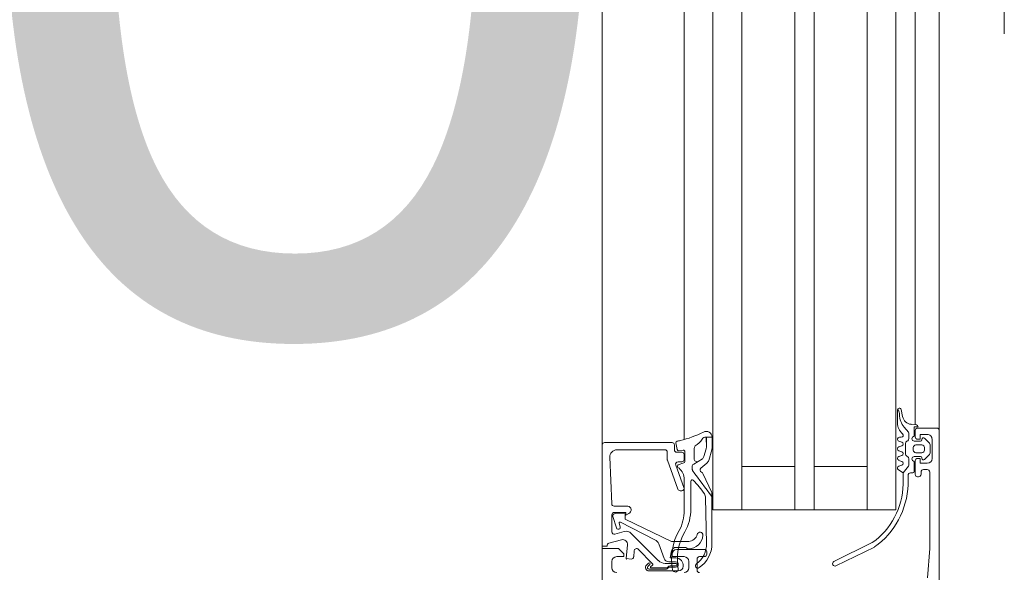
# Model space of a CAD drawing. Header units: centimetres. Extents: x -1434 to 23895, y -8842 to 3590.
# Tile 60 of 75: x 22524 to 22544, y 1441 to 1453. Entities that reach past the tile are written whole.
import ezdxf

# ---------------------------------------------------------------- set-up
doc = ezdxf.new("R2010")
doc.units = ezdxf.units.CM
doc.linetypes.add('Dash', pattern=[60, 30, -30])
doc.linetypes.add('Ponad', pattern=[39.688, 23.813, -15.875])
for name, color, linetype, lineweight in [('A-DETL-GENF', 92, 'Continuous', 13), ('A-DOOR', 31, 'Continuous', 13), ('A-DOOR-HDLN', 31, 'Dash', 9), ('A-DOOR-IDEN', 31, 'Continuous', 13), ('A-FLOR-OVHD', 1, 'Ponad', 9)]:
    doc.layers.add(name, color=color, linetype=linetype, lineweight=lineweight)
doc.styles.add('Arial_5', font='arial.ttf', dxfattribs={"height": 18})

# ---------------------------------------------------------------- blocks, each defined once
blk = doc.blocks.new('Schueco_FWS_ADS-70-HD_inw_Family-01 - FWS SI insert unit-2308021-piętro typowe I-IV - stan projektowany Klatka schodowa')
at = {"layer": 'A-DETL-GENF', "lineweight": 9}
for p, q in [((-48.75, 6.1), (48.75, 6.1)), ((27.75, 4.396), (-27.75, 4.396)), ((27.75, 3.8), (-27.75, 3.8)), ((27.75, 3.2), (-27.75, 3.2)), ((27.75, 2.1), (-27.75, 2.1)), ((27.75, 1.7), (-27.75, 1.7)), ((27.75, 0.6), (-27.75, 0.6)), ((27.75, 0), (-27.75, 0)), ((27.75, -0.4), (-27.75, -0.4)), ((47.85, -0.9), (-47.85, -0.9))]:
    blk.add_line(p, q, dxfattribs=at)
at = {"layer": 'A-DOOR'}
for p, q in [((-37.34, 5.963), (-37.269, 5.701)), ((-36.522, 5.902), (-35.556, 5.943)), ((-35.3, 6.1), (-27, 6.1)), ((-35.25, 4.65), (-35.25, 6.05)), ((-37.72, 5.9), (-37.85, 5.9)), ((-37.099, 5.643), (-37.151, 5.837)), ((-37.103, 5.9), (-36.75, 5.9)), ((-37.02, 5.806), (-36.787, 5.878)), ((-36.927, 5.751), (-36.999, 5.729)), ((-36.57, 5.569), (-36.57, 5.852)), ((-35.4, 5.794), (-35.4, 4.8)), ((-37.269, 5.007), (-36.904, 5.723)), ((-37.468, 5.352), (-37.767, 5.053)), ((-37.701, 4.935), (-37.138, 5.498)), ((-37.624, 5.447), (-37.499, 5.437)), ((-37.917, 4.52), (-37.917, 5.13)), ((-37.877, 5.127), (-37.877, 4.768)), ((-37.783, 5.109), (-37.827, 5.153)), ((-37.797, 5.18), (-37.755, 5.137)), ((-37.85, 5.089), (-37.85, 4.76)), ((-37.798, 5.057), (-37.832, 5.096)), ((-37.661, 4.814), (-37.356, 4.925)), ((-37.76, 4.577), (-37.76, 4.793)), ((-37.727, 4.575), (-37.727, 4.72)), ((-35.618, 4.747), (-36.217, 4.529)), ((-35.45, 4.75), (-35.601, 4.75)), ((-37.837, 4.69), (-37.837, 4.575)), ((-37.81, 4.689), (-37.81, 4.577)), ((-37.47, 4.55), (-37.47, 3.98)), ((-37.427, 4.38), (-37.427, 4.567)), ((-36.183, 4.403), (-35.717, 4.573)), ((-35.672, 4.405), (-35.714, 4.52)), ((-35.65, 4.526), (-35.65, 4.45)), ((-35.45, 4.45), (-35.45, 4.55)), ((-35.42, 4.509), (-35.409, 4.419)), ((-35.4, 4.6), (-35.3, 4.6)), ((-35.256, 4.569), (-35.396, 4.542)), ((-37.85, 4.3), (-37.72, 4.3)), ((-36.012, 4.4), (-36.661, 4.4)), ((-36.25, 4.482), (-36.25, 4.45)), ((-35.438, 4.385), (-35.644, 4.385)), ((-35.6, 4.4), (-35.5, 4.4)), ((-35.182, 4.396), (-27, 4.396)), ((-37.67, 4.13), (-37.9, 4.13)), ((-36.628, 4.26), (-36.054, 4.26)), ((-35.588, 4.193), (-35.37, 4.193)), ((-37.62, 3.98), (-37.62, 4.08)), ((-37.52, 3.93), (-37.57, 3.93)), ((-36.397, 3.952), (-37.344, 3.934)), ((-27, 3.2), (-36.65, 3.2)), ((-37.42, 0.448), (-37.812, 1.246)), ((-37.721, 1.289), (-37.329, 0.491)), ((-27, 0.6), (-36.65, 0.6)), ((-35.74, -0.259), (-35.88, -0.15)), ((-35.741, -0.06), (-35.719, -0.12)), ((-35.641, -0.12), (-35.619, -0.06)), ((-35.541, -0.06), (-35.519, -0.12)), ((-35.266, -0.2), (-35.49, -0.2)), ((-35.441, -0.12), (-35.419, -0.06)), ((-35.341, -0.06), (-35.319, -0.12)), ((-35.241, -0.12), (-35.219, -0.06)), ((-35.14, -0.07), (-35.14, -0.11)), ((-34.933, -0.17), (-35.036, -0.258)), ((-34.841, -0.03), (-34.573, -0.03)), ((-34.566, -0.109), (-34.71, -0.137)), ((-34.549, -0.038), (-34.576, -0.052)), ((-35.93, -0.25), (-36.125, -0.25)), ((-35.91, -0.4), (-35.63, -0.4)), ((-35.88, -0.35), (-35.88, -0.3)), ((-35.64, -0.38), (-35.85, -0.38)), ((-35.588, -0.27), (-35.709, -0.27)), ((-35.533, -0.225), (-35.544, -0.245)), ((-35.54, -0.51), (-35.54, -0.38)), ((-35.35, -0.36), (-35.41, -0.36)), ((-35.211, -0.245), (-35.223, -0.225)), ((-35.22, -0.38), (-35.22, -0.51)), ((-35.068, -0.27), (-35.168, -0.27)), ((-35.13, -0.4), (-35, -0.4)), ((-34.883, -0.4), (-27, -0.4)), ((-34.871, -0.316), (-34.88, -0.423)), ((-35.96, -0.47), (-35.96, -0.45)), ((-35.86, -0.52), (-35.91, -0.52)), ((-35.81, -0.65), (-35.81, -0.57)), ((-35.497, -0.695), (-35.601, -0.591)), ((-35.58, -0.54), (-35.57, -0.54)), ((-35.46, -0.41), (-35.46, -0.54)), ((-35.41, -0.59), (-35.35, -0.59)), ((-35.3, -0.54), (-35.3, -0.41)), ((-35.159, -0.591), (-35.263, -0.695)), ((-35.19, -0.54), (-35.18, -0.54)), ((-34.95, -0.45), (-34.95, -0.85)), ((-35.58, -0.75), (-35.18, -0.75)), ((-35.298, -0.71), (-35.462, -0.71)), ((-35, -0.9), (-42.2, -0.9)), ((-35, -0.9), (-27, -0.9))]:
    blk.add_line(p, q, dxfattribs=at)
at = {"layer": 'A-DOOR', "flags": 128}
for points in [[(-44.7, 6.1), (-37.45, 6.1), (-37.45, 5.76), (-37.56, 5.65), (-37.62, 5.65), (-37.62, 5.8)], [(-35.3, 6.1), (-37.4, 6.1), (-37.4, 6), (-37.388, 6)], [(-36.721, 5.832), (-36.732, 5.627), (-36.84, 5.624), (-37.307, 4.66), (-37.307, 4.304)], [(-36.7, 5.85), (-36.7, 5.61), (-36.76, 5.61), (-36.723, 5.547)], [(-37.375, 5.576), (-37.659, 5.601), (-37.67, 5.497)], [(-37.501, 4.664), (-37.647, 4.69), (-37.647, 4.569)], [(-37.62, 4.4), (-37.62, 4.65), (-37.57, 4.65)], [(-37.352, 3.822), (-36.306, 3.822), (-36.371, 3.821)], [(-27, 3.8), (-36.65, 3.8), (-36.65, 0), (-27, 0)], [(-35.75, 3.2), (-35.75, 2.1), (-36.65, 2.1), (-27, 2.1)], [(-35.75, 0.6), (-35.75, 1.7), (-36.65, 1.7), (-27, 1.7)], [(-36.116, -0.15), (-35.88, -0.15), (-35.815, -0.05)], [(-34.92, -0.46), (-34.92, -0.38), (-35.12, -0.38)], [(-35.58, -0.45), (-35.58, -0.5), (-35.68, -0.5), (-35.68, -0.65)], [(-35.08, -0.65), (-35.08, -0.5), (-35.18, -0.5), (-35.18, -0.45)], [(-38.057, -0.657), (-37.45, -0.7), (-35.86, -0.7)]]:
    blk.add_lwpolyline(points, dxfattribs=at)
for points in [[(-35.807, 4.23), (-35.742, 4.23)], [(-35.697, 4.201), (-35.643, 4.107), (-35.588, 4.021), (-35.643, 4.107)], [(-35.904, 4.003), (-36.274, 3.828)], [(-35.677, 3.927), (-35.782, 4.052)], [(-35.4, 3.825), (-35.619, 3.889)], [(-35.539, 3.989), (-35.382, 3.943)], [(-35.355, 3.938), (-35.136, 3.943), (-35.136, 3.938), (-35.136, 3.82), (-35.367, 3.82), (-35.138, 3.82), (-35.136, 3.938)]]:
    blk.add_lwpolyline(points, close=True, dxfattribs=at)
at = {"layer": 'A-DOOR'}
for centre, radius, start, end in [((-37.388, 5.95), 0.05, 14.9971, 89.9999), ((-35.55, 5.793), 0.15, 0.0138, 92.4558), ((-35.3, 6.05), 0.05, 0.0002, 89.9997), ((-37.85, 5.8), 0.1, 90.001, 179.9994), ((-37.72, 5.8), 0.1, 0.0011, 89.9989), ((-37.103, 5.85), 0.05, 90.0029, 194.9993), ((-37.013, 5.767), 0.0402, 99.3979, 290.682), ((-36.921, 5.732), 0.02, 332.9505, 106.9748), ((-36.771, 5.83), 0.0503, 2.7112, 107.9196), ((-36.75, 5.85), 0.05, 359.9997, 90.0001), ((-36.52, 5.852), 0.05, 92.4518, 180), ((-37.66, 5.591), 0.01, 84.9466, 180), ((-37.366, 5.675), 0.1, 264.9466, 15.1087), ((-37.244, 5.604), 0.15, 314.9992, 14.9998), ((-36.65, 5.581), 0.0809, 205.0969, 351.1806), ((-37.62, 5.497), 0.05, 180.0002, 265.0002), ((-37.503, 5.387), 0.05, 315, 85.0014), ((-37.847, 5.13), 0.07, 44.9392, 180), ((-37.847, 5.131), 0.03, 48.4666, 186.923), ((-37.769, 5.123), 0.02, 225.0106, 44.9894), ((-37.84, 5.089), 0.01, 42.144, 180), ((-37.781, 5.068), 0.02, 210.0121, 314.9869), ((-37.56, 4.793), 0.2, 135, 180), ((-37.407, 5.066), 0.15, 290.0026, 337.0945), ((-37.827, 4.773), 0.05, 185.2838, 227.6558), ((-37.884, 4.695), 0.0475, 353.9778, 60.5432), ((-37.818, 4.759), 0.0316, 178.6709, 239.343), ((-37.86, 4.689), 0.05, 360, 59.343), ((-37.627, 4.72), 0.0999, 109.9518, 180.0092), ((-35.601, 4.7), 0.05, 90, 110.0103), ((-35.45, 4.8), 0.05, 270.0009, 359.9991), ((-37.88, 4.58), 0.06, 99.8459, 279.8459), ((-37.817, 4.52), 0.1, 180.0044, 269.9956), ((-37.669, 3.47), 1.19, 60.0291, 100.7423), ((-37.668, 3.462), 1.078, 58.5653, 100.7937), ((-37.782, 4.575), 0.055, 180, 0), ((-37.798, 4.57), 0.151, 262.8201, 359.7147), ((-37.785, 4.575), 0.025, 176.4446, 3.5554), ((-37.57, 4.55), 0.1, 0.0009, 89.9991), ((-37.527, 4.567), 0.1, 0, 75), ((-36.661, 5.3), 0.9, 242.6144, 270), ((-36.2, 4.482), 0.05, 110.0103, 180), ((-36.012, 4.7), 0.3, 270, 319.3897), ((-36.911, 5.374), 1.424, 322.3481, 323.6074), ((-35.742, 4.51), 0.03, 20, 138.9167), ((-35.7, 4.526), 0.05, 0, 110.0114), ((-35.4, 4.55), 0.05, 89.9998, 180.0002), ((-35.39, 4.513), 0.03, 101, 187.2138), ((-35.3, 4.65), 0.05, 270.0009, 359.9993), ((-35.25, 4.54), 0.03, 12.3883, 101), ((-39.616, 3.581), 4.5, 11.5609, 12.3883), ((-37.85, 4.4), 0.1, 180.0006, 269.9994), ((-37.72, 4.4), 0.1, 270.0001, 359.9999), ((-37.408, 4.314), 0.0491, 140.0986, 186.5795), ((-37.158, 4.308), 0.299, 180, 266.7132), ((-37.476, 4.384), 0.0488, 307.5233, 354.9631), ((-37.108, 4.322), 0.2, 185.296, 255.7481), ((-36.628, 5.26), 1, 241.4333, 270), ((-36.2, 4.45), 0.05, 180, 290.0114), ((-35.644, 4.415), 0.03, 200, 270), ((-35.6, 4.45), 0.05, 180.0009, 269.9991), ((-35.5, 4.45), 0.05, 270.0007, 359.9995), ((-35.438, 4.415), 0.03, 270, 7.2138), ((-33.082, 4.978), 2.182, 193.1026, 206.6774), ((-37.9, 4.08), 0.05, 89.9998, 180.0002), ((-37.807, 4.115), 0.05, 35.4386, 213.9413), ((-37.359, 4.434), 0.5, 215.4386, 271.6926), ((-37.67, 4.08), 0.05, 359.9995, 90.0005), ((-37.172, 4.07), 0.06, 266.7132, 75.7481), ((-25.807, -9.802), 17.239, 125.5505, 127.7935), ((-25.807, -9.802), 17.239, 125.5505, 127.794), ((-37.468, 5.68), 2.055, 304.1142, 314.2876), ((-36.054, 4.23), 0.03, 314.2876, 90), ((-35.803, 4.171), 0.0588, 94.0499, 117.2562), ((-35.803, 4.171), 0.0588, 94.0499, 117.2562), ((-35.742, 4.18), 0.05, 25, 90), ((-35.742, 4.18), 0.05, 25, 90), ((-35.588, 4.133), 0.06, 90, 205), ((-35.37, 4.133), 0.06, 35.0073, 90), ((-34.846, 4.5), 0.58, 215.0073, 235.0009), ((-37.351, 4.422), 0.6, 213.9413, 269.9252), ((-37.57, 3.98), 0.05, 180.0008, 269.9992), ((-37.52, 3.98), 0.05, 270.0013, 359.9987), ((-36.4, 4.102), 0.15, 271.1204, 304.1142), ((-35.938, 4.075), 0.08, 295.3166, 335.0258), ((-35.938, 4.075), 0.08, 295.3166, 335.0258), ((-35.82, 4.02), 0.05, 39.8774, 155.0258), ((-35.82, 4.02), 0.05, 39.8774, 155.0258), ((-35.585, 4.004), 0.12, 219.8774, 253.7151), ((-35.585, 4.004), 0.12, 219.8774, 253.7151), ((-35.511, 4.085), 0.1, 219.5893, 253.427), ((-35.511, 4.085), 0.1, 219.5893, 253.427), ((-35.354, 4.038), 0.1, 253.427, 269.5893), ((-35.354, 4.038), 0.1, 253.427, 269.5893), ((-35.236, 3.943), 0.1, 359.8774, 55.0009), ((-35.137, 3.94), 0.12, 269.8774, 28.8067), ((-36.306, 3.896), 0.075, 269.9262, 295.3166), ((-36.306, 3.896), 0.075, 269.9262, 295.3166), ((-35.367, 3.94), 0.12, 253.7151, 270), ((-35.367, 3.94), 0.12, 253.7151, 270), ((-35.137, 3.94), 0.12, 269.8774, 270.3999), ((-35.137, 3.94), 0.12, 269.8774, 270.3999), ((-37.766, 1.267), 0.05, 25.3915, 205.3915), ((-36.074, 1.393), 1.644, 215.1005, 268.2244), ((-36.077, 1.394), 1.544, 215.794, 268.5518), ((-35.78, -0.07), 0.04, 15.0002, 150.0002), ((-35.68, -0.11), 0.04, 194.9998, 345.0002), ((-35.58, -0.07), 0.04, 14.9998, 165.0002), ((-35.49, -0.25), 0.05, 90, 150), ((-35.48, -0.11), 0.04, 194.9998, 345.0002), ((-35.38, -0.07), 0.04, 14.9996, 165.0004), ((-35.28, -0.11), 0.04, 194.9996, 345.0004), ((-35.266, -0.25), 0.05, 30, 90), ((-35.18, -0.07), 0.04, 0.0004, 165.0003), ((-35.1, -0.11), 0.04, 180, 319.6792), ((-34.841, -0.33), 0.3, 89.9987, 139.6802), ((-34.672, -0.474), 0.4, 89.3811, 130.6412), ((-34.671, -0.334), 0.2, 101.0025, 175.0048), ((-34.666, 0.127), 0.2, 269.3811, 296.6548), ((-34.573, -0.07), 0.04, 281.0106, 90.0809), ((-35.91, -0.45), 0.05, 90, 180), ((-35.93, -0.3), 0.05, 0, 89.995), ((-35.85, -0.35), 0.03, 180, 270), ((-35.709, -0.22), 0.05, 231.9827, 270), ((-35.59, -0.38), 0.05, 0, 180), ((-35.63, -0.45), 0.05, 360, 90), ((-35.588, -0.22), 0.05, 270, 330), ((-35.41, -0.41), 0.05, 89.9989, 180.0011), ((-35.35, -0.41), 0.05, 359.9989, 90.0011), ((-35.17, -0.38), 0.05, 0, 180), ((-35.168, -0.22), 0.05, 210, 270), ((-35.13, -0.45), 0.05, 90, 180), ((-35.068, -0.22), 0.0496, 270, 310.6412), ((-35, -0.45), 0.05, 0, 90), ((-35.91, -0.47), 0.05, 180, 270), ((-35.86, -0.57), 0.05, 0, 90), ((-35.58, -0.57), 0.03, 89.9999, 225.0019), ((-35.57, -0.51), 0.03, 270, 360), ((-35.41, -0.54), 0.05, 179.9979, 270.0021), ((-35.35, -0.54), 0.05, 269.9979, 0.0021), ((-35.19, -0.51), 0.03, 180, 270), ((-35.18, -0.57), 0.03, 315.0034, 89.9945), ((-34.92, -0.42), 0.04, 270.0006, 355.083), ((-35.86, -0.65), 0.05, 270, 360), ((-35.58, -0.65), 0.1, 180, 270), ((-35.462, -0.66), 0.05, 224.9723, 270), ((-35.298, -0.66), 0.05, 270, 315.0202), ((-35.18, -0.65), 0.1, 270, 0), ((-35, -0.85), 0.05, 270, 0)]:
    blk.add_arc(centre, radius, start, end, dxfattribs=at)
at = {"layer": 'A-DOOR-HDLN'}
blk.add_arc((-46.25, 7.1), 91.094, 0, 90, dxfattribs=at)

msp = doc.modelspace()

# ---------------------------------------------------------------- linework, layer by layer
at = {"layer": 'A-FLOR-OVHD'}
msp.add_line((22544.391, 1833.326), (22544.391, 1383.326), dxfattribs=at)

# ---------------------------------------------------------------- block references
at = {"layer": 'A-DOOR', "rotation": 90.0000000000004}
msp.add_blockref('Schueco_FWS_ADS-70-HD_inw_Family-01 - FWS SI insert unit-2308021-piętro typowe I-IV - stan projektowany Klatka schodowa', (22542.141, 1479.076), dxfattribs=at)

# ---------------------------------------------------------------- texts
at = {"layer": 'A-DOOR-IDEN', "insert": (22536.66, 1469.052), "char_height": 18, "width": 41.7, "attachment_point": 6, "line_spacing_factor": 0.936439, "style": 'Arial_5'}
msp.add_mtext('\\pxqr,t7.05556,14.11111,21.16667,28.22222,35.27778,42.33333,49.38889,56.44444,63.5,70.55556,77.61111,84.66667,91.72222,98.77778,105.83333,112.88889,119.94444,127,134.05556,141.11111,148.16667,155.22222,162.27778,169.33333,176.38889,183.44444,190.5,197.55556,204.61111,211.66667,218.72222,225.77778;{90\\P200}', dxfattribs=at)

doc.saveas('drawing.dxf')
